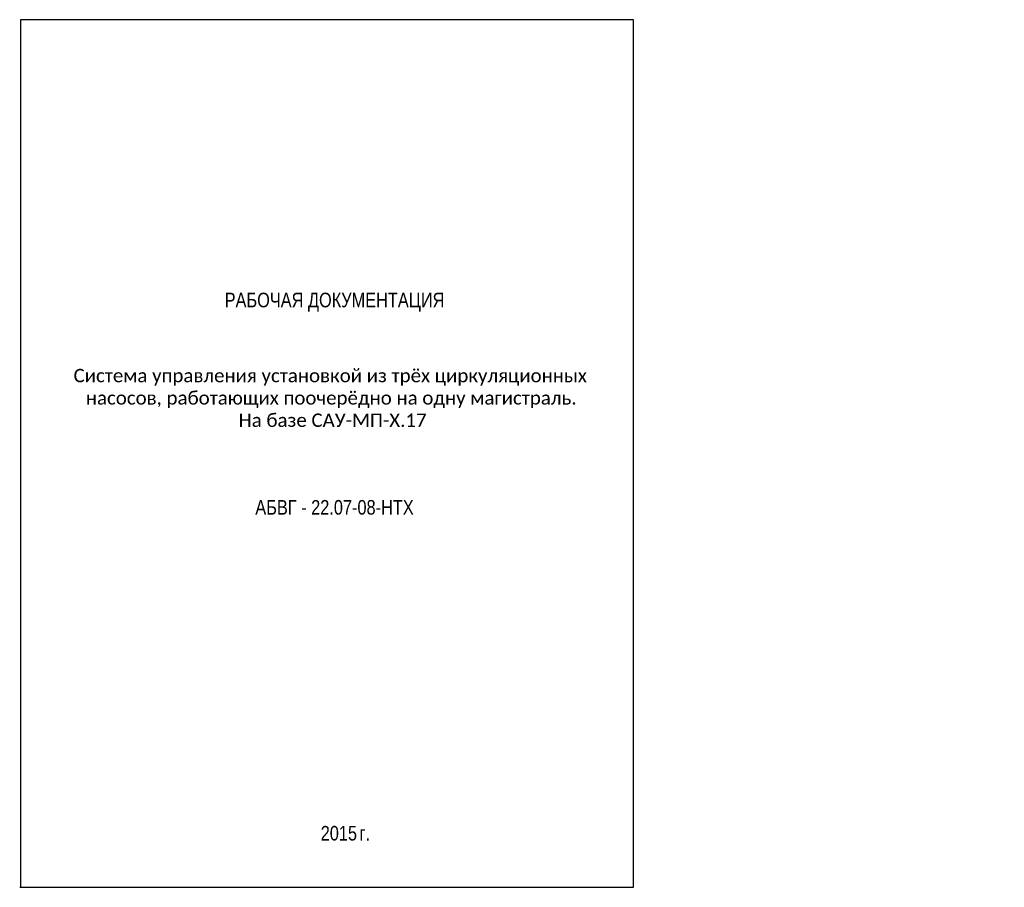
# Model space of a CAD drawing. Header units: millimetres. Extents: x 2821 to 3243, y 895 to 2827.
# Tile 4 of 4: x 2821 to 3158, y 2530 to 2827. Entities that reach past the tile are written whole.
import ezdxf
from ezdxf.enums import TextEntityAlignment as Align

# ---------------------------------------------------------------- set-up
doc = ezdxf.new("R2010")
doc.units = ezdxf.units.MM
doc.styles.add('Arial', font='arial.ttf')
doc.styles.get("Standard").update_dxf_attribs({"font": 'arial.ttf'})

msp = doc.modelspace()

# ---------------------------------------------------------------- linework, layer by layer
at = {"lineweight": -3}
for p, q in [((3031.3, 2827), (2821.54, 2827)), ((2821.54, 2827), (2821.54, 2530)), ((3031.3, 2530), (3031.3, 2827)), ((2821.3, 2530), (3031.3, 2530))]:
    msp.add_line(p, q, dxfattribs=at)

# ---------------------------------------------------------------- texts
at = {"color": 7, "style": 'Arial', "width": 0.8}
msp.add_text('РАБОЧАЯ ДОКУМЕНТАЦИЯ', height=5, dxfattribs=at).set_placement((2929.02, 2733.54), align=Align.TOP_CENTER)
at = {"color": 0, "style": 'Arial', "width": 0.8}
msp.add_text('АБВГ - 22.07-08-НТХ', height=5, dxfattribs=at).set_placement((2929.02, 2656.07), align=Align.BOTTOM_CENTER)
for s, p in [('2015', (2936.73, 2546.02)), ('г.', (2941.18, 2546.02))]:
    msp.add_text(s, height=5, dxfattribs=at).set_placement(p, align=Align.RIGHT)
at = {"insert": (2832.63, 2707.47), "char_height": 5, "width": 191.2444, "attachment_point": 1}
msp.add_mtext('\\pi7.1019;{\\fCalibri|b0|i0|c204|p34;\\H0.91667x;Система управления установкой из трёх циркуляционных \\P\\pi11.29;насосов, работающих поочерёдно на одну магистраль. \\fCalibri|b0|i0|c0|p34;\\H1.3271x; \\H0.75352x;\\P\\pi63.602;\\fCalibri|b0|i0|c204|p34;На базе САУ-МП-Х.\\fCalibri|b0|i0|c0|p34;17\\H1.2235x; }', dxfattribs=at)

doc.saveas('drawing.dxf')
